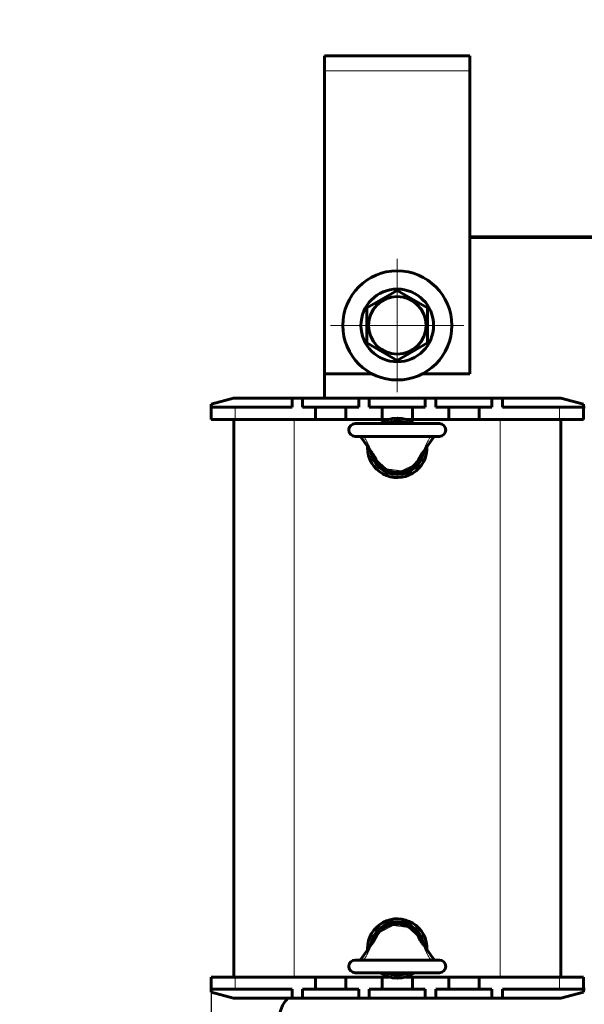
# Model space of a CAD drawing. Header units: millimetres. Extents: x 0 to 420, y 0 to 594.
# Tile 2 of 7: x 0 to 93, y 159 to 322. Entities that reach past the tile are written whole.
import ezdxf

# ---------------------------------------------------------------- set-up
doc = ezdxf.new("R2010")
doc.units = ezdxf.units.MM
for name, pattern in [('K5LT_AXLED', [19.5, 15, -1.5, 1.5, -1.5]), ('K5LT_BASIC', [0]), ('K5LT_THIN', [0])]:
    doc.linetypes.add(name, pattern=pattern)
doc.layers.add('Системный слой', color=7, linetype='Continuous')
doc.styles.add('KDIMTEXTSTYLE', font='GOST_AU.SHX', dxfattribs={"width": 0.96, "oblique": 15, "height": 5})
doc.dimstyles.new('KDIMSTYLE (1.00)', dxfattribs={"dimtxt": 5, "dimasz": 1, "dimexe": 2, "dimexo": 0, "dimgap": 1, "dimtad": 1, "dimtxsty": 'KDIMTEXTSTYLE', "dimsah": 1, "dimcen": 0, "dimdle": 1, "dimadec": 0, "dimazin": 0, "dimtfac": 0.667, "dimtmove": 0, "dimatfit": 3, "dimfxl": 1, "dimtvp": 1, "dimtolj": 1, "dimtzin": 0, "dimarcsym": 0})

# ---------------------------------------------------------------- blocks, each defined once
blk = doc.blocks.new('U4')
at = {"layer": 'Системный слой', "color": 150, "linetype": 'K5LT_BASIC', "lineweight": 60, "true_color": 0x0080ff}
for p, q in [((48.83, 163.67), (53.83, 163.67)), ((59.83, 163.67), (60.95, 163.67)), ((63.72, 163.67), (64.83, 163.67)), ((70.83, 163.67), (75.83, 163.67))]:
    blk.add_line(p, q, dxfattribs=at)
blk = doc.blocks.new('U5')
at = {"layer": 'Системный слой', "color": 150, "linetype": 'K5LT_BASIC', "lineweight": 60, "true_color": 0x0080ff}
for p, q in [((48.83, 255.67), (53.83, 255.67)), ((59.83, 255.67), (60.95, 255.67)), ((63.72, 255.67), (64.83, 255.67)), ((70.83, 255.67), (75.83, 255.67))]:
    blk.add_line(p, q, dxfattribs=at)
blk = doc.blocks.new('U8')
at = {"layer": 'Системный слой', "color": 150, "linetype": 'K5LT_BASIC', "lineweight": 60, "true_color": 0x0080ff}
for p, q in [((50.33, 263.17), (58.21, 263.17)), ((66.46, 263.17), (74.33, 263.17))]:
    blk.add_line(p, q, dxfattribs=at)
blk = doc.blocks.new('U9')
at = {"layer": 'Системный слой', "color": 150, "linetype": 'K5LT_BASIC', "lineweight": 60, "true_color": 0x0080ff}
for p, q in [((56.18, 252.87), (56.8, 252.05)), ((56.8, 252.05), (57.42, 251.2)), ((57.42, 251.2), (58.06, 250.3))]:
    blk.add_line(p, q, dxfattribs=at)
blk = doc.blocks.new('U10')
at = {"layer": 'Системный слой', "color": 150, "linetype": 'K5LT_BASIC', "lineweight": 60, "true_color": 0x0080ff}
for p, q in [((67.86, 252.05), (67.24, 251.2)), ((68.49, 252.87), (67.86, 252.05)), ((67.24, 251.2), (66.61, 250.3))]:
    blk.add_line(p, q, dxfattribs=at)
blk = doc.blocks.new('U11')
at = {"layer": 'Системный слой', "color": 150, "linetype": 'K5LT_BASIC', "lineweight": 60, "true_color": 0x0080ff}
for p, q in [((67.24, 168.14), (66.61, 169.03)), ((67.86, 167.28), (67.24, 168.14)), ((68.49, 166.47), (67.86, 167.28))]:
    blk.add_line(p, q, dxfattribs=at)
blk = doc.blocks.new('U12')
at = {"layer": 'Системный слой', "color": 150, "linetype": 'K5LT_BASIC', "lineweight": 60, "true_color": 0x0080ff}
for p, q in [((57.42, 168.13), (58.06, 169.03)), ((56.8, 167.28), (57.42, 168.13)), ((56.18, 166.47), (56.8, 167.28))]:
    blk.add_line(p, q, dxfattribs=at)
blk = doc.blocks.new('U17')
at = {"layer": 'Системный слой', "color": 150, "linetype": 'K5LT_BASIC', "lineweight": 60, "true_color": 0x0080ff}
for p, q in [((93.08, 257.67), (93.33, 257.67)), ((154.83, 257.67), (155.08, 257.67))]:
    blk.add_line(p, q, dxfattribs=at)
blk = doc.blocks.new('U28')
at = {"layer": 'Системный слой', "color": 150, "linetype": 'K5LT_BASIC', "lineweight": 60, "true_color": 0x0080ff}
for p, q in [((93.33, 161.67), (93.08, 161.67)), ((155.08, 161.67), (154.83, 161.67))]:
    blk.add_line(p, q, dxfattribs=at)
blk = doc.blocks.new('U29')
at = {"layer": 'Системный слой', "color": 150, "linetype": 'K5LT_BASIC', "lineweight": 60, "true_color": 0x0080ff}
for start, end in [(54.7187, 125.2813), (180, 2.4479), (177.5521, 180)]:
    blk.add_arc((62.33, 250.97), 4.9, start, end, dxfattribs=at)
blk = doc.blocks.new('U30')
at = {"layer": 'Системный слой', "color": 150, "linetype": 'K5LT_BASIC', "lineweight": 60, "true_color": 0x0080ff}
for start, end in [(357.5521, 180), (180, 182.4479), (234.7187, 305.2813)]:
    blk.add_arc((62.33, 168.37), 4.9, start, end, dxfattribs=at)
blk = doc.blocks.new('U31')
at = {"layer": 'Системный слой', "color": 150, "linetype": 'K5LT_BASIC', "lineweight": 60, "true_color": 0x0080ff}
for start, end in [(7.0448, 172.9551), (245.38, 294.62)]:
    blk.add_arc((62.33, 168.37), 4.4, start, end, dxfattribs=at)
blk = doc.blocks.new('U32')
at = {"layer": 'Системный слой', "color": 150, "linetype": 'K5LT_BASIC', "lineweight": 60, "true_color": 0x0080ff}
for start, end in [(65.38, 114.62), (187.0448, 352.9551)]:
    blk.add_arc((62.33, 250.97), 4.4, start, end, dxfattribs=at)
blk = doc.blocks.new('U35')
at = {"layer": 'Системный слой', "color": 7, "linetype": 'K5LT_THIN', "lineweight": 18}
for p, q in [((60.55, 247.51), (58.82, 249.05)), ((65.84, 249.05), (65.27, 248.3)), ((63.01, 247.17), (60.55, 247.51)), ((65.27, 248.3), (63.01, 247.17))]:
    blk.add_line(p, q, dxfattribs=at)
for centre, start, end in [((61.45, 250.51), 207.521, 209.0666), ((63.22, 250.51), 330.9338, 332.4786)]:
    blk.add_arc(centre, 3, start, end, dxfattribs=at)
blk = doc.blocks.new('U36')
at = {"layer": 'Системный слой', "color": 7, "linetype": 'K5LT_THIN', "lineweight": 18}
for p, q in [((58.82, 170.29), (59.39, 171.03)), ((59.39, 171.03), (61.65, 172.17)), ((61.65, 172.17), (64.12, 171.83)), ((64.12, 171.83), (65.84, 170.29))]:
    blk.add_line(p, q, dxfattribs=at)
for centre, start, end in [((61.45, 168.83), 150.9338, 152.4786), ((63.22, 168.83), 27.521, 29.0666)]:
    blk.add_arc(centre, 3, start, end, dxfattribs=at)
blk = doc.blocks.new('KDIMARROW_01')
at = {"layer": 'Системный слой'}
blk.add_hatch(color=0, dxfattribs=at).paths.add_polyline_path([(0, 0), (-7, 0.92), (-6.3, 0), (-7, -0.92)])
at = {"layer": 'Системный слой', "color": 0, "linetype": 'K5LT_THIN', "lineweight": 18}
for p, q in [((-6.3, 0), (-7, 0.92)), ((-7, 0.92), (0, 0)), ((0, 0), (-7, -0.92)), ((-7, -0.92), (-6.3, 0)), ((0, 0), (-1, 0))]:
    blk.add_line(p, q, dxfattribs=at)
blk = doc.blocks.new('U41')
at = {"layer": 'Системный слой', "color": 30, "linetype": 'K5LT_AXLED', "lineweight": 18, "true_color": 0xff8000}
for q in [(62.33, 282.17), (51.33, 271.17), (73.33, 271.17), (62.33, 260.17)]:
    blk.add_line((62.33, 271.17), q, dxfattribs=at)

msp = doc.modelspace()

# ---------------------------------------------------------------- linework, layer by layer
at = {"layer": 'Системный слой', "color": 150, "linetype": 'K5LT_BASIC', "lineweight": 60, "true_color": 0x0080ff}
for p, q in [((50.334, 315.666), (50.334, 313.166)), ((50.334, 315.666), (74.334, 315.666)), ((74.334, 313.166), (74.334, 315.666)), ((50.334, 313.166), (50.334, 263.166)), ((74.334, 263.166), (74.334, 313.166)), ((74.334, 285.766), (173.834, 285.766)), ((173.834, 285.666), (74.334, 285.666)), ((57.334, 274.053), (62.334, 276.94)), ((62.334, 276.94), (67.334, 274.053)), ((57.334, 268.279), (57.334, 274.053)), ((67.334, 274.053), (67.334, 268.279)), ((62.334, 265.393), (57.334, 268.279)), ((67.334, 268.279), (62.334, 265.393)), ((50.334, 263.166), (50.334, 259.166)), ((35.316, 259.166), (31.584, 258.166)), ((35.316, 259.166), (44.959, 259.166)), ((44.959, 259.166), (46.709, 259.166)), ((44.959, 257.666), (44.959, 259.166)), ((46.709, 257.666), (46.709, 259.166)), ((46.709, 259.166), (55.959, 259.166)), ((55.959, 257.666), (55.959, 259.166)), ((55.959, 259.166), (57.709, 259.166)), ((57.709, 259.166), (66.959, 259.166)), ((57.709, 257.666), (57.709, 259.166)), ((66.959, 257.666), (66.959, 259.166)), ((66.959, 259.166), (68.709, 259.166)), ((68.709, 259.166), (77.959, 259.166)), ((68.709, 257.666), (68.709, 259.166)), ((77.959, 259.166), (79.709, 259.166)), ((77.959, 257.666), (77.959, 259.166)), ((79.709, 259.166), (89.352, 259.166)), ((79.709, 257.666), (79.709, 259.166)), ((93.084, 258.166), (89.352, 259.166)), ((31.584, 257.666), (31.584, 258.166)), ((31.584, 257.666), (35.584, 257.666)), ((31.584, 255.666), (31.584, 257.666)), ((35.584, 257.666), (44.959, 257.666)), ((46.709, 257.666), (48.834, 257.666)), ((48.834, 257.666), (48.834, 255.666)), ((51.334, 257.666), (48.834, 257.666)), ((53.834, 257.666), (51.334, 257.666)), ((53.834, 255.666), (53.834, 257.666)), ((53.834, 257.666), (55.959, 257.666)), ((57.709, 257.666), (59.834, 257.666)), ((62.334, 257.666), (59.834, 257.666)), ((59.834, 257.666), (59.834, 255.666)), ((64.834, 257.666), (62.334, 257.666)), ((64.834, 255.666), (64.834, 257.666)), ((64.834, 257.666), (66.959, 257.666)), ((68.709, 257.666), (70.834, 257.666)), ((70.834, 257.666), (70.834, 255.666)), ((73.334, 257.666), (70.834, 257.666)), ((75.834, 257.666), (73.334, 257.666)), ((75.834, 255.666), (75.834, 257.666)), ((75.834, 257.666), (77.959, 257.666)), ((79.709, 257.666), (89.084, 257.666)), ((89.084, 257.666), (93.084, 257.666)), ((93.084, 257.666), (93.084, 258.166)), ((93.084, 255.666), (93.084, 257.666)), ((31.584, 255.666), (35.584, 255.666)), ((35.334, 163.666), (35.334, 255.666)), ((35.584, 255.666), (48.834, 255.666)), ((53.834, 255.666), (59.834, 255.666)), ((64.834, 255.666), (70.834, 255.666)), ((75.834, 255.666), (89.084, 255.666)), ((89.084, 255.666), (93.084, 255.666)), ((89.334, 163.666), (89.334, 255.666)), ((69.284, 254.966), (55.384, 254.966)), ((69.284, 252.866), (55.384, 252.866)), ((55.384, 166.466), (69.284, 166.466)), ((55.384, 164.366), (69.284, 164.366)), ((35.584, 163.666), (31.584, 163.666)), ((31.584, 163.666), (31.584, 161.666)), ((48.834, 163.666), (35.584, 163.666)), ((48.834, 163.666), (48.834, 161.666)), ((53.834, 161.666), (53.834, 163.666)), ((59.834, 163.666), (53.834, 163.666)), ((59.834, 163.666), (59.834, 161.666)), ((64.834, 161.666), (64.834, 163.666)), ((70.834, 163.666), (64.834, 163.666)), ((70.834, 163.666), (70.834, 161.666)), ((75.834, 161.666), (75.834, 163.666)), ((89.084, 163.666), (75.834, 163.666)), ((93.084, 163.666), (89.084, 163.666)), ((93.084, 163.666), (93.084, 161.666)), ((35.584, 161.666), (31.584, 161.666)), ((31.584, 161.666), (31.584, 161.166)), ((31.584, 161.166), (35.316, 160.166)), ((44.959, 161.666), (35.584, 161.666)), ((44.959, 161.666), (44.959, 160.166)), ((46.709, 161.666), (46.709, 160.166)), ((48.834, 161.666), (46.709, 161.666)), ((48.834, 161.666), (51.334, 161.666)), ((51.334, 161.666), (53.834, 161.666)), ((55.959, 161.666), (53.834, 161.666)), ((55.959, 161.666), (55.959, 160.166)), ((57.709, 161.666), (57.709, 160.166)), ((59.834, 161.666), (57.709, 161.666)), ((59.834, 161.666), (62.334, 161.666)), ((62.334, 161.666), (64.834, 161.666)), ((66.959, 161.666), (64.834, 161.666)), ((66.959, 161.666), (66.959, 160.166)), ((68.709, 161.666), (68.709, 160.166)), ((70.834, 161.666), (68.709, 161.666)), ((70.834, 161.666), (73.334, 161.666)), ((73.334, 161.666), (75.834, 161.666)), ((77.959, 161.666), (75.834, 161.666)), ((77.959, 161.666), (77.959, 160.166)), ((79.709, 161.666), (79.709, 160.166)), ((89.084, 161.666), (79.709, 161.666)), ((93.084, 161.666), (89.084, 161.666)), ((89.352, 160.166), (93.084, 161.166)), ((93.084, 161.666), (93.084, 161.166)), ((44.959, 160.166), (35.316, 160.166)), ((46.709, 160.166), (44.959, 160.166)), ((55.959, 160.166), (46.709, 160.166)), ((57.709, 160.166), (55.959, 160.166)), ((66.959, 160.166), (57.709, 160.166)), ((68.709, 160.166), (66.959, 160.166)), ((77.959, 160.166), (68.709, 160.166)), ((79.709, 160.166), (77.959, 160.166)), ((89.352, 160.166), (79.709, 160.166))]:
    msp.add_line(p, q, dxfattribs=at)
at = {"layer": 'Системный слой', "color": 7, "linetype": 'K5LT_THIN', "lineweight": 18}
for p, q in [((74.334, 313.166), (50.334, 313.166)), ((35.584, 255.666), (35.584, 257.666)), ((89.084, 255.666), (89.084, 257.666)), ((45.334, 163.666), (45.334, 255.666)), ((79.334, 163.666), (79.334, 255.666)), ((35.584, 163.666), (35.584, 161.666)), ((89.084, 163.666), (89.084, 161.666))]:
    msp.add_line(p, q, dxfattribs=at)
at = {"layer": 'Системный слой', "color": 150, "linetype": 'K5LT_BASIC', "lineweight": 60, "true_color": 0x0080ff}
for radius in [9, 6, 4.75]:
    msp.add_circle((62.334, 271.166), radius, dxfattribs=at)
for centre, radius, start, end in [((55.384, 253.916), 1.05, 90, 270), ((69.284, 253.916), 1.05, 270, 90), ((61.45, 250.506), 3.003, 207.52103, 209.06656), ((62.334, 250.966), 4, 207.52081, 332.47918), ((63.216, 250.506), 3.005, 330.93377, 332.47862), ((62.334, 168.366), 4, 27.52081, 152.47918), ((61.451, 168.826), 3.005, 150.93377, 152.47862), ((63.218, 168.827), 3.003, 27.52103, 29.06656), ((55.384, 165.416), 1.05, 90, 270), ((69.284, 165.416), 1.05, 270, 90), ((47.834, 156.666), 5, 135.573, 180)]:
    msp.add_arc(centre, radius, start, end, dxfattribs=at)
for points, knots in [([(56.856, 252.791), (56.844, 252.811), (56.822, 252.841), (56.793, 252.862), (56.777, 252.866), (56.771, 252.866)], [0, 0, 0, 0, 2.4967269, 4.4966787, 6, 6, 6, 6]), ([(67.811, 252.791), (67.823, 252.811), (67.846, 252.841), (67.874, 252.862), (67.89, 252.866), (67.896, 252.866)], [0, 0, 0, 0, 2.4967265, 4.4966783, 6, 6, 6, 6]), ([(58.786, 249.118), (58.707, 249.269), (58.625, 249.418), (58.453, 249.713), (58.363, 249.858), (58.26, 250.012), (58.253, 250.023), (58.227, 250.062), (58.208, 250.089), (58.173, 250.141), (58.155, 250.165), (58.122, 250.212), (58.106, 250.234), (58.08, 250.271), (58.069, 250.286), (58.058, 250.3)], [0, 0, 0, 0, 3.6, 3.6, 7.2, 7.2, 7.4863589, 7.4863589, 8.1780284, 8.1780284, 8.8068189, 8.8068189, 9.3784465, 9.3784465, 9.7592588, 9.7592588, 9.7592588, 9.7592588]), ([(65.881, 249.118), (65.916, 249.185), (65.952, 249.253), (66.053, 249.436), (66.119, 249.552), (66.276, 249.813), (66.369, 249.957), (66.481, 250.121), (66.497, 250.144), (66.535, 250.198), (66.557, 250.229), (66.589, 250.273), (66.599, 250.287), (66.609, 250.3)], [0, 0, 0, 0, 1.6102903, 1.6102903, 4.4282984, 4.4282984, 8.0282984, 8.0282984, 8.6097173, 8.6097173, 9.406986, 9.406986, 9.7593349, 9.7593349, 9.7593349, 9.7593349]), ([(58.786, 170.214), (58.751, 170.147), (58.715, 170.08), (58.614, 169.896), (58.548, 169.78), (58.391, 169.519), (58.299, 169.375), (58.186, 169.211), (58.17, 169.188), (58.132, 169.135), (58.11, 169.104), (58.078, 169.059), (58.068, 169.046), (58.058, 169.032)], [0, 0, 0, 0, 1.6102903, 1.6102903, 4.4282984, 4.4282984, 8.0282984, 8.0282984, 8.6097173, 8.6097173, 9.406986, 9.406986, 9.7593349, 9.7593349, 9.7593349, 9.7593349]), ([(65.881, 170.214), (65.96, 170.063), (66.042, 169.914), (66.214, 169.62), (66.305, 169.474), (66.407, 169.321), (66.415, 169.309), (66.44, 169.271), (66.459, 169.243), (66.495, 169.192), (66.512, 169.167), (66.545, 169.12), (66.561, 169.098), (66.587, 169.061), (66.598, 169.047), (66.609, 169.032)], [0, 0, 0, 0, 3.6, 3.6, 7.2, 7.2, 7.4863589, 7.4863589, 8.1780284, 8.1780284, 8.8068189, 8.8068189, 9.3784465, 9.3784465, 9.7592588, 9.7592588, 9.7592588, 9.7592588]), ([(56.856, 166.541), (56.844, 166.521), (56.822, 166.491), (56.793, 166.47), (56.777, 166.466), (56.771, 166.466)], [0, 0, 0, 0, 2.4967265, 4.4966783, 6, 6, 6, 6]), ([(67.811, 166.541), (67.823, 166.521), (67.846, 166.491), (67.874, 166.47), (67.89, 166.466), (67.896, 166.466)], [0, 0, 0, 0, 2.4967269, 4.4966787, 6, 6, 6, 6])]:
    msp.add_open_spline(points, degree=3, knots=knots, dxfattribs=at)
at = {"layer": 'Системный слой', "color": 7, "linetype": 'K5LT_THIN', "lineweight": 18}
for points, knots in [([(56.856, 252.791), (56.946, 252.644), (57.111, 252.367), (57.317, 251.987), (57.467, 251.696), (57.564, 251.496), (57.626, 251.362), (57.671, 251.263), (57.708, 251.181), (57.739, 251.108), (57.769, 251.038), (57.797, 250.97), (57.825, 250.902), (57.85, 250.84), (57.873, 250.781), (57.894, 250.726), (57.915, 250.671), (57.933, 250.623), (57.948, 250.579), (57.963, 250.538), (57.977, 250.498), (57.99, 250.461), (58.006, 250.415), (58.023, 250.371), (58.038, 250.334), (58.049, 250.314), (58.056, 250.304), (58.058, 250.3)], [0, 0, 0, 0, 4.6245081, 8.6500092, 11.6814488, 13.5780064, 14.8287163, 15.828633, 16.6561683, 17.4212949, 18.1167836, 18.885156, 19.6268035, 20.3408161, 20.9470814, 21.6005802, 22.2463034, 22.8474749, 23.3487218, 23.8710496, 24.3924837, 24.9179131, 25.3894807, 26.451759, 27.1143308, 27.6559944, 28, 28, 28, 28]), ([(67.811, 252.791), (67.372, 252.781), (66.546, 252.763), (65.356, 252.743), (63.37, 252.72), (61.39, 252.719), (59.427, 252.742), (58.199, 252.762), (57.355, 252.78), (56.856, 252.791)], [0, 0, 0, 0, 1.2013402, 2.2627918, 3.2597433, 6.6388614, 7.6867363, 8.635352, 10, 10, 10, 10]), ([(67.811, 252.791), (67.721, 252.644), (67.557, 252.367), (67.35, 251.987), (67.2, 251.696), (67.104, 251.496), (67.041, 251.362), (66.996, 251.263), (66.959, 251.181), (66.928, 251.108), (66.898, 251.038), (66.87, 250.97), (66.842, 250.902), (66.817, 250.84), (66.794, 250.781), (66.773, 250.726), (66.753, 250.671), (66.735, 250.623), (66.719, 250.579), (66.704, 250.538), (66.69, 250.498), (66.677, 250.461), (66.661, 250.415), (66.644, 250.371), (66.629, 250.334), (66.618, 250.314), (66.612, 250.304), (66.609, 250.3)], [0, 0, 0, 0, 4.6245196, 8.6500297, 11.6814718, 13.5780252, 14.8287287, 15.828641, 16.6561751, 17.4213018, 18.1167932, 18.8851578, 19.626796, 20.3407969, 20.9470598, 21.6005523, 22.246269, 22.8474346, 23.3486812, 23.8710075, 24.3924389, 24.9178653, 25.3894317, 26.4517122, 27.1142866, 27.6559659, 28, 28, 28, 28]), ([(56.856, 166.541), (56.914, 166.636), (57.02, 166.814), (57.164, 167.063), (57.275, 167.269), (57.365, 167.438), (57.436, 167.575), (57.495, 167.694), (57.544, 167.796), (57.588, 167.887), (57.626, 167.97), (57.664, 168.054), (57.702, 168.139), (57.74, 168.226), (57.773, 168.304), (57.802, 168.375), (57.829, 168.439), (57.853, 168.5), (57.875, 168.556), (57.894, 168.606), (57.911, 168.652), (57.927, 168.693), (57.941, 168.733), (57.955, 168.772), (57.969, 168.811), (57.987, 168.86), (58.002, 168.906), (58.018, 168.947), (58.028, 168.974), (58.038, 168.996), (58.047, 169.015), (58.054, 169.026), (58.058, 169.032)], [0, 0, 0, 0, 3.5188102, 6.5562711, 9.1123828, 10.9977414, 12.6936962, 14.0715148, 15.3206008, 16.3912557, 17.3980618, 18.341019, 19.4658512, 20.5415243, 21.5717845, 22.410625, 23.2390733, 24.0494486, 24.7867771, 25.4675018, 26.095557, 26.6672914, 27.2177647, 27.8148692, 28.3937362, 28.9670203, 30.133094, 30.7652213, 31.3425617, 31.8506812, 32.3962776, 33, 33, 33, 33]), ([(67.811, 166.541), (67.721, 166.688), (67.557, 166.966), (67.35, 167.345), (67.2, 167.636), (67.104, 167.836), (67.041, 167.97), (66.996, 168.069), (66.959, 168.152), (66.928, 168.224), (66.898, 168.294), (66.87, 168.362), (66.842, 168.43), (66.817, 168.493), (66.794, 168.551), (66.773, 168.607), (66.753, 168.661), (66.735, 168.709), (66.719, 168.753), (66.704, 168.794), (66.69, 168.834), (66.677, 168.871), (66.661, 168.917), (66.644, 168.961), (66.629, 168.998), (66.618, 169.018), (66.612, 169.028), (66.609, 169.032)], [0, 0, 0, 0, 4.6245081, 8.6500092, 11.6814488, 13.5780064, 14.8287163, 15.828633, 16.6561683, 17.4212949, 18.1167836, 18.885156, 19.6268035, 20.3408161, 20.9470814, 21.6005802, 22.2463034, 22.8474749, 23.3487218, 23.8710496, 24.3924837, 24.9179131, 25.3894807, 26.451759, 27.1143308, 27.6559944, 28, 28, 28, 28]), ([(56.856, 166.541), (57.295, 166.551), (58.121, 166.569), (59.312, 166.589), (61.297, 166.612), (63.278, 166.613), (65.24, 166.591), (66.468, 166.571), (67.313, 166.553), (67.811, 166.541)], [0, 0, 0, 0, 1.2013402, 2.2627918, 3.2597433, 6.6388614, 7.6867363, 8.635352, 10, 10, 10, 10])]:
    msp.add_open_spline(points, degree=3, knots=knots, dxfattribs=at)

# ---------------------------------------------------------------- block references
at = {"layer": 'Системный слой'}
for name in ['U41', 'U8', 'U17', 'U5', 'U29', 'U32', 'U9', 'U10', 'U35', 'U30', 'U31', 'U36', 'U12', 'U11', 'U4', 'U28']:
    msp.add_blockref(name, (0, 0), dxfattribs=at)

# ---------------------------------------------------------------- dimensions: what is measured, and where the dimension line sits
at = {"layer": 'Системный слой', "color": 7}
msp.add_linear_dim(base=(31.584, 106.274), p1=(216.584, 162.666), p2=(31.584, 162.666), location=(124.084, 106.274), text='\\H10.0;\\W0.965;\\Q15;\\H10.0;\\W0.965;\\Q15;\\Q15;Ш', dimstyle='KDIMSTYLE (1.00)', override={"dimexo": 0, "dimblk1": 'KDIMARROW_01', "dimblk2": 'KDIMARROW_01', "dimse1": 0, "dimse2": 0, "dimclrt": 7, "dimtolj": 1}, dxfattribs=at).render()

doc.saveas('drawing.dxf')
